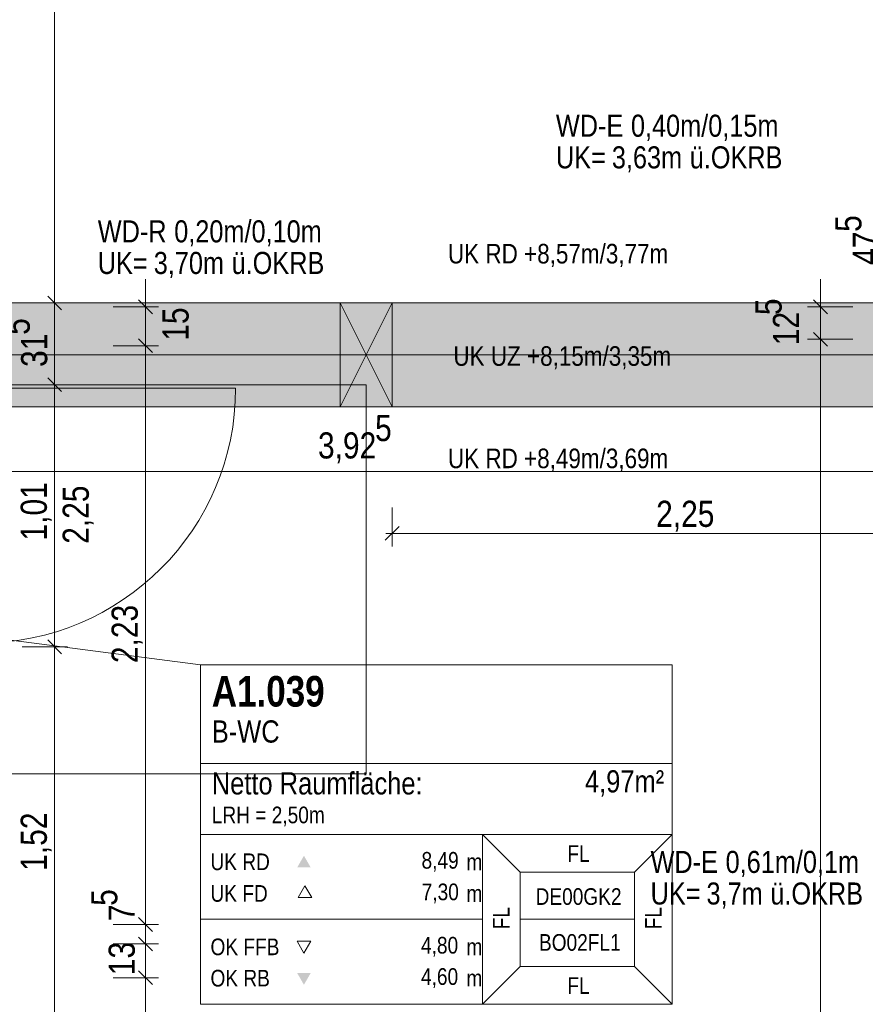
# Model space of a CAD drawing. Extents: x -620 to 300, y 62 to 1107.
# Tile 85 of 256: x -38 to 27, y 717 to 793. Entities that reach past the tile are written whole.
import ezdxf
from ezdxf.lldxf.tags import DXFTag

# ---------------------------------------------------------------- set-up
doc = ezdxf.new("R2010")
doc.units = 0
doc.layers.get('0').update_dxf_attribs({"lineweight": 35})
for name, color, linetype, lineweight, true_color in [('00_Beschriftung UZ', 3, 'Continuous', 13, 0x00ff00), ('30 -34 Innenwände- 11 Durchbruch', 4, 'Continuous', 9, 0x00ffff), ('30 -34 Innenwände- 4 Türen_Fenster', 9, 'Continuous', 15, 0x808080), ('30 -35 Decken- 1 Konstruktion-Träger- Stahlbeton', 7, 'grob-A06G9FRA8I', 13, 0x33aa00), ('70 -72 Beschriftung- 8 barrierefrei', 7, 'grob-A06G9FRA8I', 9, 0x888888), ('70 -75 Raumstempel- 1 Raumstempel', 1, 'Continuous', 50, 0xff0000), ('70 -75 Raumstempel-2 Verweislinie', 1, 'Continuous', 9, 0xff0000), ('70 -76 Bemaßung- 2 Allgemein', 9, 'Continuous', 5, 0x808080)]:
    doc.layers.add(name, color=color, linetype=linetype, lineweight=lineweight, true_color=true_color)
doc.layers.add('70 -71 Achsen- 1 Gebäudeachsen', color=7, linetype='STRICHPUNKT2-A06G9FR98I', lineweight=18)
doc.layers.add('iwb_Schraffur_Unterzug', color=7, linetype='Continuous', lineweight=5, true_color=0xffffcc, plot=False)
doc.styles.get("Standard").update_dxf_attribs({"font": 'ARIALN.TTF'})
tags = doc.linetypes.add('grob-A06G9FRA8I', pattern=[14, 3, -8, 3]).pattern_tags.tags
tags[8:9] = [DXFTag(74, 4), DXFTag(75, 0), DXFTag(340, '0'), DXFTag(46, 0.0), DXFTag(50, 0.0), DXFTag(44, 0.0), DXFTag(45, 0.0)]
tags[6:7] = [DXFTag(74, 4), DXFTag(75, 0), DXFTag(340, '0'), DXFTag(46, 0.0), DXFTag(50, 0.0), DXFTag(44, 0.0), DXFTag(45, 0.0)]
tags[4:5] = [DXFTag(74, 4), DXFTag(75, 0), DXFTag(340, '0'), DXFTag(46, 0.0), DXFTag(50, 0.0), DXFTag(44, 0.0), DXFTag(45, 0.0)]
tags = doc.linetypes.add('STRICHPUNKT2-A06G9FR98I', pattern=[12.7, 6.35, -3.175, 0, -3.175]).pattern_tags.tags
tags[10:11] = [DXFTag(74, 4), DXFTag(75, 0), DXFTag(340, '0'), DXFTag(46, 0.0), DXFTag(50, 0.0), DXFTag(44, 0.0), DXFTag(45, 0.0)]
tags[8:9] = [DXFTag(74, 4), DXFTag(75, 0), DXFTag(340, '0'), DXFTag(46, 0.0), DXFTag(50, 0.0), DXFTag(44, 0.0), DXFTag(45, 0.0)]
tags[6:7] = [DXFTag(74, 4), DXFTag(75, 0), DXFTag(340, '0'), DXFTag(46, 0.0), DXFTag(50, 0.0), DXFTag(44, 0.0), DXFTag(45, 0.0)]
tags[4:5] = [DXFTag(74, 4), DXFTag(75, 0), DXFTag(340, '0'), DXFTag(46, 0.0), DXFTag(50, 0.0), DXFTag(44, 0.0), DXFTag(45, 0.0)]

# ---------------------------------------------------------------- blocks, each defined once
blk = doc.blocks.new('Referenz-A06G9FRB8I')
at = {"layer": '30 -34 Innenwände- 11 Durchbruch', "color": 0, "linetype": 'Continuous', "ltscale": 0.13}
for p, q in [((-13.575, 771.053), (-9.575, 771.053)), ((-9.575, 771.053), (-13.575, 763.053)), ((-9.575, 763.053), (-13.575, 771.053)), ((-13.575, 763.053), (-13.575, 771.053)), ((-13.575, 771.053), (-9.575, 763.053)), ((-9.575, 771.053), (-13.575, 763.053)), ((-9.575, 763.053), (-9.575, 771.053)), ((-13.575, 763.053), (-9.575, 763.053))]:
    blk.add_line(p, q, dxfattribs=at)
at = {"layer": '30 -34 Innenwände- 11 Durchbruch', "color": 0, "lineweight": 0}
for points in [[(-13.575, 763.053), (-13.575, 771.053), (-11.575, 767.053)], [(-9.575, 763.053), (-11.575, 767.053), (-9.575, 771.053)]]:
    blk.add_solid(points, dxfattribs=at)
at = {"layer": '30 -34 Innenwände- 4 Türen_Fenster', "color": 0, "linetype": 'grob-A06G9FRA8I', "ltscale": 0.15}
blk.add_line((-41.275, 764.473), (-21.635, 764.473), dxfattribs=at)
blk.add_ellipse((-41.275, 764.473), major_axis=(0, -19.64), ratio=1, start_param=0, end_param=1.570796, dxfattribs=at)
at = {"layer": '30 -35 Decken- 1 Konstruktion-Träger- Stahlbeton', "color": 0}
for p, q in [((-121.575, 771.053), (75.968, 771.053)), ((-121.575, 763.053), (75.968, 763.053))]:
    blk.add_line(p, q, dxfattribs=at)
at = {"layer": '70 -71 Achsen- 1 Gebäudeachsen', "color": 0, "linetype": 'STRICHPUNKT2-A06G9FR98I', "ltscale": 0.18}
blk.add_line((-538.628, 767.053), (75.968, 767.053), dxfattribs=at)
at = {"layer": '70 -72 Beschriftung- 8 barrierefrei', "color": 0, "linetype": 'grob-A06G9FRA8I', "ltscale": 0.13}
for p, q in [((-41.575, 764.753), (-11.575, 764.753)), ((-11.575, 764.753), (-11.575, 734.753)), ((-11.575, 734.753), (-41.575, 734.753))]:
    blk.add_line(p, q, dxfattribs=at)
at = {"layer": '70 -75 Raumstempel- 1 Raumstempel', "color": 0, "lineweight": 9}
for p, q in [((-24.337, 743.16), (-24.337, 717.02)), ((11.987, 743.16), (-24.337, 743.16)), ((11.987, 717.02), (11.987, 743.16)), ((11.987, 735.565), (-24.337, 735.565)), ((-24.337, 730.09), (-2.608, 730.09)), ((0.275, 727.193), (-2.608, 730.09)), ((11.987, 730.09), (-2.608, 730.09)), ((-2.608, 730.09), (-2.608, 717.02)), ((9.104, 727.193), (11.987, 730.09)), ((0.275, 719.917), (0.275, 727.193)), ((0.275, 727.193), (9.104, 727.193)), ((9.104, 719.917), (9.104, 727.193)), ((-16.299, 726.13), (-16.822, 725.223)), ((-15.776, 725.223), (-16.299, 726.13)), ((-16.822, 725.223), (-15.776, 725.223)), ((-24.337, 723.555), (-2.608, 723.555)), ((9.104, 723.555), (0.275, 723.555)), ((-16.371, 720.95), (-16.894, 721.857)), ((-16.894, 721.857), (-15.848, 721.857)), ((-15.848, 721.857), (-16.371, 720.95)), ((0.275, 719.917), (-2.608, 717.02)), ((0.275, 719.917), (9.104, 719.917)), ((9.104, 719.917), (11.987, 717.02)), ((11.987, 717.02), (-24.337, 717.02))]:
    blk.add_line(p, q, dxfattribs=at)
at = {"layer": '70 -75 Raumstempel- 1 Raumstempel', "color": 0, "lineweight": 0}
for points in [[(-15.848, 727.545), (-16.371, 728.451), (-16.894, 727.545)], [(-15.848, 719.414), (-16.371, 718.508), (-16.894, 719.414)]]:
    blk.add_solid(points, dxfattribs=at)
at = {"layer": '70 -75 Raumstempel-2 Verweislinie', "color": 0}
blk.add_line((-24.337, 743.16), (-63.198, 748.238), dxfattribs=at)
at = {"layer": '70 -76 Bemaßung- 2 Allgemein', "color": 0, "linetype": 'Continuous', "ltscale": 0.13}
for p, q in [((-35.575, 772.114), (-35.575, 821.993)), ((-28.575, 771.814), (-28.575, 772.874)), ((23.425, 771.814), (23.425, 772.874)), ((-35.575, 770.053), (-35.575, 772.114)), ((-35.575, 772.053), (-35.575, 769.993)), ((-28.575, 769.753), (-28.575, 771.814)), ((23.425, 769.753), (23.425, 771.814)), ((-38.075, 771.053), (-34.575, 771.053)), ((-38.075, 771.053), (-34.575, 771.053)), ((-31.075, 770.753), (-27.575, 770.753)), ((-28.575, 767.753), (-28.575, 770.753)), ((25.925, 770.753), (22.425, 770.753)), ((23.425, 768.253), (23.425, 770.753)), ((-35.575, 765.814), (-35.575, 769.993)), ((-28.575, 768.753), (-28.575, 766.693)), ((-28.575, 768.753), (-28.575, 766.693)), ((23.425, 769.253), (23.425, 767.193)), ((23.425, 769.253), (23.425, 767.193)), ((25.925, 768.253), (22.425, 768.253)), ((25.925, 768.253), (22.425, 768.253)), ((-31.075, 767.753), (-27.575, 767.753)), ((-31.075, 767.753), (-27.575, 767.753)), ((23.425, 767.193), (23.425, 766.132)), ((23.425, 607.114), (23.425, 767.193)), ((-28.575, 766.693), (-28.575, 765.632)), ((-28.575, 724.214), (-28.575, 766.693)), ((-35.575, 763.753), (-35.575, 765.814)), ((-35.575, 765.753), (-35.575, 763.693)), ((-38.075, 764.753), (-34.575, 764.753)), ((-38.075, 764.753), (-34.575, 764.753)), ((-35.575, 745.614), (-35.575, 763.693)), ((35.864, 758.053), (-40.515, 758.053)), ((-9.575, 755.294), (-9.575, 752.294)), ((-10.106, 752.763), (-9.045, 753.825)), ((-10.075, 753.294), (-8.515, 753.294)), ((34.364, 753.294), (-8.515, 753.294)), ((-35.575, 743.553), (-35.575, 745.614)), ((-35.575, 745.553), (-35.575, 743.493)), ((-38.075, 744.553), (-34.575, 744.553)), ((-38.075, 744.553), (-34.575, 744.553)), ((-35.575, 715.214), (-35.575, 743.493)), ((-28.575, 724.214), (-28.575, 725.274)), ((-28.575, 722.153), (-28.575, 724.214)), ((-28.575, 722.153), (-28.575, 724.214)), ((-31.075, 723.153), (-27.575, 723.153)), ((-31.075, 723.153), (-27.575, 723.153)), ((-28.575, 721.653), (-28.575, 723.153)), ((-28.575, 722.653), (-28.575, 720.593)), ((-28.575, 722.653), (-28.575, 720.593)), ((-31.075, 721.653), (-27.575, 721.653)), ((-31.075, 721.653), (-27.575, 721.653)), ((-28.575, 720.114), (-28.575, 721.174)), ((-28.575, 720.114), (-28.575, 720.593)), ((-28.575, 720.593), (-28.575, 719.532)), ((-28.575, 718.053), (-28.575, 720.114)), ((-28.575, 718.053), (-28.575, 720.114)), ((-31.075, 719.053), (-27.575, 719.053)), ((-31.075, 719.053), (-27.575, 719.053)), ((-28.575, 716.053), (-28.575, 719.053)), ((-28.575, 717.053), (-28.575, 714.993)), ((-28.575, 717.053), (-28.575, 714.993))]:
    blk.add_line(p, q, dxfattribs=at)
at = {"layer": '70 -76 Bemaßung- 2 Allgemein', "color": 0, "linetype": 'Continuous', "lineweight": 20, "ltscale": 0.2}
for p, q in [((-35.045, 770.523), (-36.106, 771.584)), ((-36.106, 771.584), (-35.045, 770.523)), ((-28.045, 770.223), (-29.106, 771.284)), ((23.955, 770.223), (22.894, 771.284)), ((22.894, 768.784), (23.955, 767.723)), ((22.894, 768.784), (23.955, 767.723)), ((-29.106, 768.284), (-28.045, 767.223)), ((-29.106, 768.284), (-28.045, 767.223)), ((-36.106, 765.284), (-35.045, 764.223)), ((-35.045, 764.223), (-36.106, 765.284)), ((-36.106, 745.084), (-35.045, 744.023)), ((-35.045, 744.023), (-36.106, 745.084)), ((-28.045, 722.623), (-29.106, 723.684)), ((-28.045, 722.623), (-29.106, 723.684)), ((-29.106, 722.184), (-28.045, 721.123)), ((-29.106, 722.184), (-28.045, 721.123)), ((-28.045, 718.523), (-29.106, 719.584)), ((-28.045, 718.523), (-29.106, 719.584))]:
    blk.add_line(p, q, dxfattribs=at)
at = {"layer": '00_Beschriftung UZ', "color": 0, "linetype": 'ByBlock', "lineweight": 5, "ltscale": 0.13, "char_height": 1.51033, "attachment_point": 1}
for s, insert in [('{\\fArial Narrow;UK RD +8,57m/3,77m}', (-5.275, 775.603)), ('{\\fArial Narrow;UK UZ +8,15m/3,35m}', (-4.857, 767.716)), ('{\\fArial Narrow;UK RD +8,49m/3,69m}', (-5.275, 759.828))]:
    blk.add_mtext(s, dxfattribs=dict(at, insert=insert))
at = {"layer": '30 -34 Innenwände- 11 Durchbruch', "color": 0, "linetype": 'Continuous', "ltscale": 0.13, "char_height": 1.7, "attachment_point": 1}
for s, insert in [('{\\fArial Narrow;WD-E}', (3.039, 785.558)), ('{\\fArial Narrow;0,40m/0,15m}', (8.82, 785.558)), ('{\\fArial Narrow;UK=}', (3.039, 783.122)), ('{\\fArial Narrow;3,63m}', (7.35, 783.122)), ('{\\fArial Narrow;ü.OKRB}', (13.348, 783.122)), ('{\\fArial Narrow;WD-R}', (-32.252, 777.418)), ('{\\fArial Narrow;0,20m/0,10m}', (-26.364, 777.418)), ('{\\fArial Narrow;UK=}', (-32.252, 774.983)), ('{\\fArial Narrow;3,70m}', (-27.941, 774.983)), ('{\\fArial Narrow;ü.OKRB}', (-21.943, 774.983)), ('{\\fArial Narrow;WD-E}', (10.331, 728.826)), ('{\\fArial Narrow;0,61m/0,1m}', (16.111, 728.826)), ('{\\fArial Narrow;UK=}', (10.331, 726.391)), ('{\\fArial Narrow;3,7m}', (14.641, 726.391)), ('{\\fArial Narrow;ü.OKRB}', (19.557, 726.391))]:
    blk.add_mtext(s, dxfattribs=dict(at, insert=insert))
at = {"layer": '70 -75 Raumstempel- 1 Raumstempel', "color": 0, "linetype": 'Continuous', "ltscale": 0.5, "attachment_point": 1}
for s, insert, char_height, rotation in [('{\\fArial Narrow|b1|i0;A1.039}', (-23.47, 742.302), 2.3536, 0), ('{\\fArial Narrow;B-WC}', (-23.47, 738.882), 1.71171, 0), ('{\\fArial Narrow;4,97m²}', (5.278, 735.039), 1.71171, 0), ('{\\fArial Narrow;Netto Raumfläche:}', (-23.47, 734.885), 1.71171, 0), ('{\\fArial Narrow;LRH = 2,50m}', (-23.47, 732.237), 1.28378, 0), ('{\\fArial Narrow;FL}', (3.921, 729.257), 1.28378, 0), ('{\\fArial Narrow;UK RD}', (-23.571, 728.625), 1.28378, 0), ('{\\fArial Narrow;8,49}', (-7.312, 728.74), 1.28378, 0), ('{\\fArial Narrow;m}', (-3.851, 728.614), 1.28378, 0), ('{\\fArial Narrow;UK FD}', (-23.571, 726.191), 1.28378, 0), ('{\\fArial Narrow;7,30}', (-7.301, 726.307), 1.28378, 0), ('{\\fArial Narrow;m}', (-3.851, 726.181), 1.28378, 0), ('{\\fArial Narrow;DE00GK2}', (1.475, 725.948), 1.28378, 0), ('{\\fArial Narrow;FL}', (-1.81, 722.787), 1.28378, 90), ('{\\fArial Narrow;FL}', (9.902, 722.787), 1.28378, 90), ('{\\fArial Narrow;BO02FL1}', (1.734, 722.412), 1.28378, 0), ('{\\fArial Narrow;OK FFB}', (-23.571, 722.072), 1.28378, 0), ('{\\fArial Narrow;4,80}', (-7.353, 722.197), 1.28378, 0), ('{\\fArial Narrow;m}', (-3.851, 722.072), 1.28378, 0), ('{\\fArial Narrow;OK RB}', (-23.571, 719.658), 1.28378, 0), ('{\\fArial Narrow;4,60}', (-7.353, 719.783), 1.28378, 0), ('{\\fArial Narrow;m}', (-3.851, 719.658), 1.28378, 0), ('{\\fArial Narrow;FL}', (3.921, 719.089), 1.28378, 0)]:
    blk.add_mtext(s, dxfattribs=dict(at, insert=insert, char_height=char_height, rotation=rotation))
at = {"layer": '70 -76 Bemaßung- 2 Allgemein', "color": 0, "linetype": 'Continuous', "ltscale": 0.13, "char_height": 2.01377, "attachment_point": 1, "rotation": 90}
for s, insert in [('{\\fArial Narrow;5}', (24.561, 776.527)), ('{\\fArial Narrow;47}', (25.904, 773.985)), ('{\\fArial Narrow;15}', (-27.27, 768.141)), ('{\\fArial Narrow;5}', (18.414, 770.116)), ('{\\fArial Narrow;12}', (19.756, 767.796)), ('{\\fArial Narrow;5}', (-39.504, 768.593)), ('{\\fArial Narrow;31}', (-38.161, 766.12)), ('{\\fArial Narrow;1,01}', (-38.191, 752.746)), ('{\\fArial Narrow;2,25}', (-34.957, 752.488)), ('{\\fArial Narrow;2,23}', (-31.191, 743.294)), ('{\\fArial Narrow;1,52}', (-38.191, 727.291)), ('{\\fArial Narrow;5}', (-32.76, 724.59)), ('{\\fArial Narrow;7}', (-31.418, 723.412)), ('{\\fArial Narrow;13}', (-31.418, 719.247))]:
    blk.add_mtext(s, dxfattribs=dict(at, insert=insert))
at = {"layer": '70 -76 Bemaßung- 2 Allgemein', "color": 0, "linetype": 'Continuous', "ltscale": 0.13, "char_height": 2.01377, "attachment_point": 1}
for s, insert in [('{\\fArial Narrow;5}', (-10.892, 762.421)), ('{\\fArial Narrow;3,92}', (-15.29, 761.079)), ('{\\fArial Narrow;2,25}', (10.76, 755.809))]:
    blk.add_mtext(s, dxfattribs=dict(at, insert=insert))
blk = doc.blocks.new('Referenz-A06G9FRD8I')
at = {"layer": 'iwb_Schraffur_Unterzug', "linetype": 'Continuous', "ltscale": 0.13}
for points in [[(-538.628, 771.053), (75.968, 771.053), (75.968, 769.399)], [(-538.628, 771.053), (75.968, 769.399), (-538.628, 768.695)], [(-538.628, 768.695), (75.968, 769.399), (75.968, 764.708)], [(-538.628, 768.695), (75.968, 764.708), (-538.628, 765.412)], [(-538.628, 765.412), (75.968, 764.708), (75.968, 763.053)], [(-538.628, 765.412), (75.968, 763.053), (-538.628, 763.053)]]:
    blk.add_solid(points, dxfattribs=at)

msp = doc.modelspace()

# ---------------------------------------------------------------- block references
at = {"color": 8, "lineweight": 25, "ltscale": 0.25, "true_color": 0x808080}
for name in ['Referenz-A06G9FRB8I', 'Referenz-A06G9FRD8I']:
    msp.add_blockref(name, (0, 0), dxfattribs=at)

doc.saveas('drawing.dxf')
